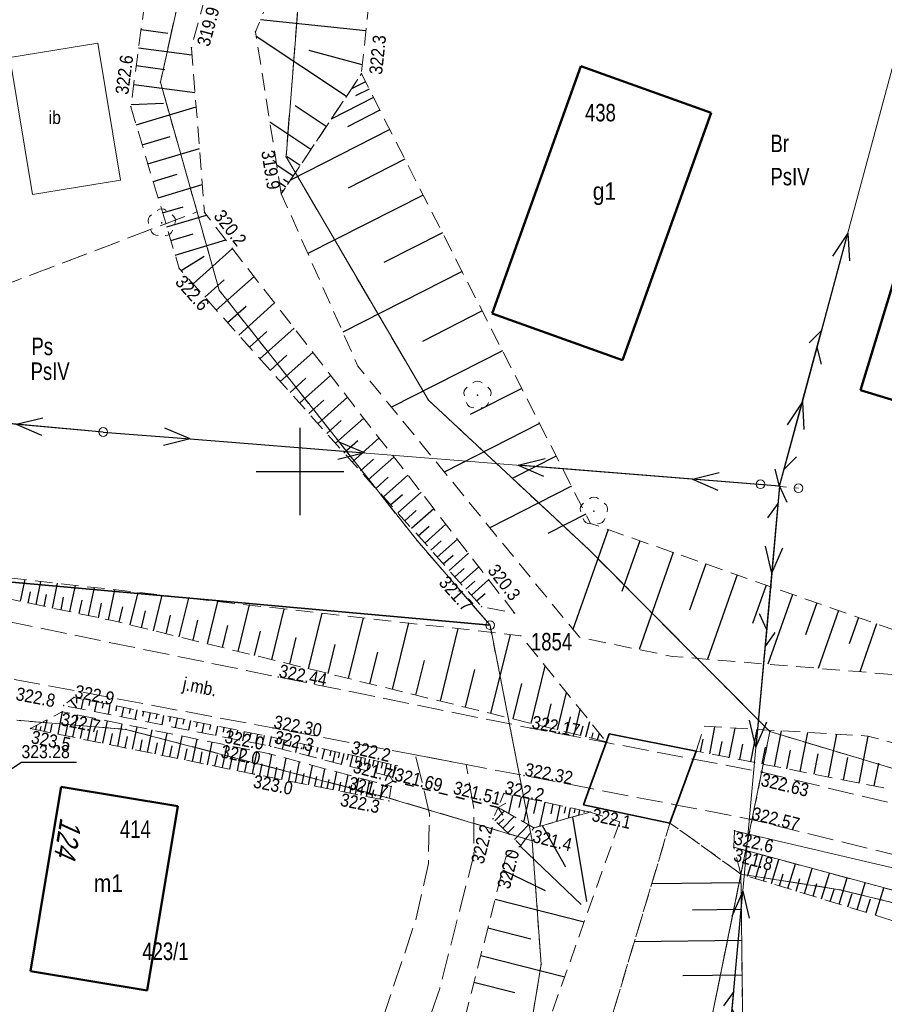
# Model space of a CAD drawing. Header units: metres. Extents: x 7523615 to 7533948, y 5492686 to 5502120.
# Tile 169 of 256: x 7531284 to 7531333, y 5496570 to 5496626. Entities that reach past the tile are written whole.
import ezdxf
from ezdxf.enums import TextEntityAlignment as Align

# ---------------------------------------------------------------- set-up
doc = ezdxf.new("R2010")
doc.units = ezdxf.units.M
for name, pattern in [('1.0_0.5', [1.5, 1, -0.5]), ('1.5_0.5', [2, 1.5, -0.5]), ('219-500', [0]), ('egkk-500', [2, 1.5, -0.5]), ('egug-500', [1, 0.5, -0.5]), ('otkz_500', [1, 0.5, -0.5]), ('suep_nn_500', [0]), ('supp_500', [1, 0.5, -0.5]), ('sutp_500', [0])]:
    doc.linetypes.add(name, pattern=pattern)
doc.layers.get('0').update_dxf_attribs({"color": 2, "lineweight": 5})
doc.styles.get("Standard").update_dxf_attribs({"font": 'Working1250', "width": 0.75})
doc.linetypes.add('902-500', pattern='A,3.75,0,[1,ksztalty.shx,S=0.5,R=0,X=0,Y=0],3.75', length=7.5)

# ---------------------------------------------------------------- blocks, each defined once
blk = doc.blocks.new('203')
at = {"linetype": 'Continuous', "lineweight": 0}
h = blk.add_hatch(color=0, dxfattribs=at)
edge = h.paths.add_edge_path()
edge.add_arc((0, 0), 0.045, 0, 360)
blk = doc.blocks.new('202')
at = {"color": 0, "linetype": 'Continuous', "lineweight": 0}
blk.add_circle((0, 0), 0.25, dxfattribs=at)
blk = doc.blocks.new('PW01')
at = {"linetype": 'Continuous', "lineweight": 13}
h = blk.add_hatch(color=0, dxfattribs=at)
edge = h.paths.add_edge_path()
edge.add_arc((0, 0), 0.045, 0, 360)
blk = doc.blocks.new('OP021')
at = {"linetype": 'Continuous', "lineweight": 13}
h = blk.add_hatch(color=0, dxfattribs=at)
edge = h.paths.add_edge_path()
edge.add_arc((0, 0), 0.05, 0, 360)
at = {"color": 0, "linetype": 'Continuous', "lineweight": 13}
for centre, start, end in [((0, 0.4), 49.272, 130.728), ((-0.38, 0.124), 121.308, 202.548), ((0.38, 0.124), 337.452, 58.692), ((-0.235, -0.324), 193.221, 274.871), ((0.235, -0.324), 265.129, 346.779)]:
    blk.add_arc(centre, 0.4, start, end, dxfattribs=at)
blk = doc.blocks.new('US15')
at = {"color": 0, "linetype": 'Continuous', "lineweight": 13}
blk.add_circle((0, 0), 0.25, dxfattribs=at)
blk = doc.blocks.new('SM05')
at = {"color": 0, "linetype": 'Continuous', "lineweight": 13}
blk.add_circle((0, 0), 0.25, dxfattribs=at)
blk = doc.blocks.new('SUEP1')
at = {"color": 0, "linetype": 'Continuous'}
for p, q in [((0, 0), (5, 0)), ((5, 0), (3.5, 0.5)), ((5, 0), (3.5, -0.5)), ((5, 0), (15, 0)), ((15, 0), (13.5, 0.5)), ((15, 0), (13.5, -0.5))]:
    blk.add_line(p, q, dxfattribs=at)
blk = doc.blocks.new('SUTP')
at = {"color": 0, "linetype": 'Continuous'}
for p, q in [((0, 0), (0.866, 0.5)), ((0, 0), (9.232, 0)), ((1.866, -0.5), (1, 0)), ((7.366, -0.5), (8.232, 0)), ((9.232, 0), (8.366, 0.5))]:
    blk.add_line(p, q, dxfattribs=at)
blk = doc.blocks.new('IB05')
at = {"color": 0, "linetype": 'Continuous', "lineweight": 13}
for q in [(0.354, 0.354), (0.354, -0.354)]:
    blk.add_line((0, 0), q, dxfattribs=at)
blk = doc.blocks.new('RAMKA500K')
at = {"color": 0}
for p, q in [((100, 97.5), (100, 102.5)), ((97.5, 100), (102.5, 100))]:
    blk.add_line(p, q, dxfattribs=at)

msp = doc.modelspace()

# ---------------------------------------------------------------- linework, layer by layer
at = {"layer": '000 Inne (niezydentyfikowane)', "color": 7, "linetype": 'CONTINUOUS', "lineweight": 25, "flags": 128}
for points in [[(7531303.77, 5496625.22), (7531297.74, 5496625.85)], [(7531290.91, 5496625.29), (7531292.43, 5496625.08)], [(7531302.65, 5496621.46), (7531297.49, 5496624.9)], [(7531290.77, 5496624.25), (7531293.82, 5496623.84)], [(7531303.56, 5496623.27), (7531300.53, 5496624.1)], [(7531290.63, 5496623.23), (7531292.27, 5496623.01)], [(7531290.49, 5496622.15), (7531293.99, 5496621.69)], [(7531303.74, 5496622.31), (7531302.94, 5496621.91)], [(7531303.95, 5496621.89), (7531303.18, 5496621.5)], [(7531304.2, 5496621.4), (7531301.78, 5496620.17)], [(7531290.34, 5496621.01), (7531292.19, 5496621.09)], [(7531290.63, 5496619.84), (7531294.06, 5496620.87)], [(7531301.5, 5496619.75), (7531299.72, 5496620.93)], [(7531304.57, 5496620.68), (7531302.72, 5496619.73)], [(7531300.62, 5496618.43), (7531298.28, 5496619.99)], [(7531305.14, 5496619.57), (7531299.45, 5496616.67)], [(7531290.97, 5496618.69), (7531292.57, 5496619.17)], [(7531291.3, 5496617.61), (7531294.25, 5496618.49)], [(7531300.01, 5496617.51), (7531299.26, 5496618.01)], [(7531306, 5496617.87), (7531302.76, 5496616.22)], [(7531299.61, 5496616.91), (7531298.67, 5496617.53)], [(7531291.6, 5496616.6), (7531292.97, 5496617.01)], [(7531291.88, 5496615.67), (7531294.41, 5496616.43)], [(7531299.19, 5496616.28), (7531298.83, 5496616.52)], [(7531299.35, 5496616.52), (7531299.06, 5496616.71)], [(7531299.03, 5496616.04), (7531298.96, 5496616.08)], [(7531307.04, 5496615.82), (7531300.45, 5496612.47)], [(7531292.14, 5496614.8), (7531293.31, 5496615.15)], [(7531292.38, 5496614), (7531294.65, 5496614.68)], [(7531292.61, 5496613.23), (7531293.89, 5496613.61)], [(7531308.14, 5496613.66), (7531304.79, 5496611.96)], [(7531292.86, 5496612.39), (7531295.75, 5496613.26)], [(7531293.2, 5496611.5), (7531294.51, 5496612.33)], [(7531293.88, 5496610.74), (7531296.14, 5496612.76)], [(7531295.21, 5496609.24), (7531297.37, 5496611.17)], [(7531309.27, 5496611.45), (7531302.45, 5496607.97)], [(7531294.55, 5496609.98), (7531295.66, 5496610.97)], [(7531295.86, 5496608.52), (7531296.91, 5496609.46)], [(7531296.49, 5496607.81), (7531298.54, 5496609.65)], [(7531310.42, 5496609.19), (7531307, 5496607.45)], [(7531297.11, 5496607.12), (7531298.11, 5496608.02)], [(7531297.71, 5496606.45), (7531299.66, 5496608.2)], [(7531298.3, 5496605.79), (7531299.25, 5496606.65)], [(7531298.87, 5496605.15), (7531300.73, 5496606.82)], [(7531311.58, 5496606.91), (7531305.23, 5496603.68)], [(7531299.97, 5496603.92), (7531301.75, 5496605.5)], [(7531299.43, 5496604.53), (7531300.34, 5496605.34)], [(7531312.68, 5496604.76), (7531309.74, 5496603.26)], [(7531300.51, 5496603.32), (7531301.37, 5496604.09)], [(7531301.03, 5496602.74), (7531302.72, 5496604.25)], [(7531301.53, 5496602.17), (7531302.36, 5496602.91)], [(7531302.03, 5496601.62), (7531303.64, 5496603.05)], [(7531313.7, 5496602.75), (7531308.25, 5496599.97)], [(7531302.51, 5496601.07), (7531303.3, 5496601.78)], [(7531302.99, 5496600.54), (7531304.52, 5496601.92)], [(7531303.45, 5496600.03), (7531304.2, 5496600.7)], [(7531303.9, 5496599.53), (7531305.36, 5496600.83)], [(7531314.65, 5496600.88), (7531312.13, 5496599.6)], [(7531304.34, 5496599.03), (7531305.05, 5496599.67)], [(7531304.77, 5496598.55), (7531306.16, 5496599.8)], [(7531305.18, 5496598.09), (7531305.86, 5496598.69)], [(7531305.59, 5496597.63), (7531306.92, 5496598.81)], [(7531315.53, 5496599.16), (7531310.86, 5496596.78)], [(7531305.99, 5496597.18), (7531306.64, 5496597.76)], [(7531306.38, 5496596.75), (7531307.65, 5496597.88)], [(7531316.34, 5496597.56), (7531314.18, 5496596.46)], [(7531306.76, 5496596.32), (7531307.38, 5496596.87)], [(7531307.13, 5496595.9), (7531308.34, 5496596.98)], [(7531317.62, 5496596.68), (7531315.61, 5496590.96)], [(7531307.49, 5496595.5), (7531308.08, 5496596.03)], [(7531307.85, 5496595.1), (7531309, 5496596.13)], [(7531319.44, 5496596.04), (7531318.41, 5496593.13)], [(7531308.53, 5496594.34), (7531309.63, 5496595.32)], [(7531321.35, 5496595.37), (7531319.39, 5496589.81)], [(7531308.19, 5496594.72), (7531308.75, 5496595.22)], [(7531308.86, 5496593.97), (7531309.39, 5496594.45)], [(7531309.18, 5496593.61), (7531310.22, 5496594.55)], [(7531323.21, 5496594.71), (7531322.28, 5496592.06)], [(7531284.02, 5496592.57), (7531284.28, 5496593.81)], [(7531284.9, 5496592.38), (7531285.18, 5496593.71)], [(7531309.49, 5496593.26), (7531310, 5496593.72)], [(7531309.8, 5496592.92), (7531310.79, 5496593.81)], [(7531325, 5496594.08), (7531323.31, 5496589.25)], [(7531284.45, 5496592.47), (7531284.59, 5496593.12)], [(7531285.84, 5496592.18), (7531286.13, 5496593.6)], [(7531286.84, 5496591.98), (7531287.15, 5496593.48)], [(7531287.91, 5496591.75), (7531288.24, 5496593.36)], [(7531289.05, 5496591.51), (7531289.41, 5496593.23)], [(7531290.28, 5496591.22), (7531290.74, 5496593.08)], [(7531326.66, 5496593.5), (7531325.88, 5496591.3)], [(7531285.36, 5496592.28), (7531285.5, 5496592.97)], [(7531286.33, 5496592.08), (7531286.48, 5496592.81)], [(7531287.36, 5496591.87), (7531287.53, 5496592.64)], [(7531291.62, 5496590.89), (7531292.12, 5496592.92)], [(7531293.09, 5496590.53), (7531293.64, 5496592.75)], [(7531294.7, 5496590.14), (7531295.3, 5496592.56)], [(7531310.1, 5496592.59), (7531310.58, 5496593.02)], [(7531328.17, 5496592.97), (7531326.76, 5496588.97)], [(7531329.55, 5496592.48), (7531328.91, 5496590.66)], [(7531288.47, 5496591.63), (7531288.64, 5496592.47)], [(7531289.65, 5496591.38), (7531289.87, 5496592.26)], [(7531290.94, 5496591.06), (7531291.17, 5496592.03)], [(7531296.46, 5496589.7), (7531297.11, 5496592.36)], [(7531298.38, 5496589.23), (7531299.09, 5496592.13)], [(7531330.8, 5496592.04), (7531329.64, 5496588.73)], [(7531292.34, 5496590.71), (7531292.6, 5496591.78)], [(7531293.88, 5496590.34), (7531294.16, 5496591.5)], [(7531300.48, 5496588.71), (7531301.26, 5496591.89)], [(7531302.78, 5496588.15), (7531303.63, 5496591.62)], [(7531331.94, 5496591.64), (7531331.41, 5496590.14)], [(7531295.56, 5496589.92), (7531295.87, 5496591.19)], [(7531297.4, 5496589.47), (7531297.74, 5496590.86)], [(7531305.29, 5496587.53), (7531306.22, 5496591.33)], [(7531308.03, 5496586.86), (7531309.05, 5496591.01)], [(7531332.98, 5496591.28), (7531332.01, 5496588.54)], [(7531299.41, 5496588.98), (7531299.78, 5496590.5)], [(7531310.92, 5496586.15), (7531312.03, 5496590.67)], [(7531301.6, 5496588.44), (7531302.01, 5496590.1)], [(7531304, 5496587.85), (7531304.45, 5496589.66)], [(7531306.63, 5496587.2), (7531307.12, 5496589.19)], [(7531309.47, 5496586.51), (7531310, 5496588.67)], [(7531313.22, 5496585.58), (7531314.03, 5496588.86)], [(7531312.19, 5496585.84), (7531312.69, 5496587.87)], [(7531286.87, 5496586.92), (7531287.21, 5496586.47)], [(7531287.21, 5496587.04), (7531287.21, 5496586.75)], [(7531287.59, 5496586.97), (7531287.48, 5496586.41)], [(7531287.98, 5496586.89), (7531287.92, 5496586.61)], [(7531314.72, 5496585.22), (7531315.24, 5496587.35)], [(7531288.36, 5496586.81), (7531288.25, 5496586.26)], [(7531288.74, 5496586.73), (7531288.69, 5496586.46)], [(7531289.13, 5496586.66), (7531289.02, 5496586.11)], [(7531289.51, 5496586.58), (7531289.46, 5496586.31)], [(7531289.9, 5496586.5), (7531289.79, 5496585.96)], [(7531290.28, 5496586.43), (7531290.22, 5496586.15)], [(7531290.66, 5496586.35), (7531290.55, 5496585.8)], [(7531314.05, 5496585.38), (7531314.37, 5496586.7)], [(7531315.69, 5496584.98), (7531316.03, 5496586.37)], [(7531285.39, 5496585.13), (7531285.53, 5496585.79)], [(7531286.16, 5496584.97), (7531286.42, 5496586.25)], [(7531287.01, 5496584.8), (7531287.27, 5496586.07)], [(7531287.86, 5496584.62), (7531288.13, 5496585.9)], [(7531288.72, 5496584.45), (7531288.98, 5496585.73)], [(7531291.05, 5496586.27), (7531290.99, 5496586)], [(7531291.43, 5496586.2), (7531291.32, 5496585.65)], [(7531291.81, 5496586.12), (7531291.76, 5496585.85)], [(7531292.2, 5496586.04), (7531292.09, 5496585.5)], [(7531292.58, 5496585.97), (7531292.53, 5496585.7)], [(7531292.97, 5496585.89), (7531292.86, 5496585.35)], [(7531293.35, 5496585.81), (7531293.29, 5496585.54)], [(7531293.73, 5496585.74), (7531293.62, 5496585.2)], [(7531315.26, 5496585.08), (7531315.47, 5496585.95)], [(7531284.64, 5496585.28), (7531284.64, 5496585.3)], [(7531284.89, 5496585.23), (7531284.94, 5496585.48)], [(7531285.14, 5496585.18), (7531285.19, 5496585.4)], [(7531285.73, 5496585.06), (7531285.83, 5496585.53)], [(7531286.59, 5496584.88), (7531286.72, 5496585.52)], [(7531287.44, 5496584.71), (7531287.57, 5496585.35)], [(7531288.29, 5496584.53), (7531288.42, 5496585.17)], [(7531289.57, 5496584.27), (7531289.83, 5496585.55)], [(7531290.42, 5496584.1), (7531290.69, 5496585.38)], [(7531291.28, 5496583.92), (7531291.54, 5496585.21)], [(7531294.12, 5496585.66), (7531294.06, 5496585.39)], [(7531294.5, 5496585.58), (7531294.39, 5496585.05)], [(7531294.88, 5496585.5), (7531294.83, 5496585.24)], [(7531295.27, 5496585.43), (7531295.16, 5496584.89)], [(7531295.65, 5496585.35), (7531295.6, 5496585.08)], [(7531296.03, 5496585.27), (7531295.93, 5496584.74)], [(7531296.42, 5496585.2), (7531296.36, 5496584.93)], [(7531316.05, 5496584.89), (7531316.19, 5496585.45)], [(7531316.35, 5496584.81), (7531316.57, 5496585.7)], [(7531323.43, 5496583.84), (7531323.73, 5496585.38)], [(7531324.55, 5496583.62), (7531324.88, 5496585.31)], [(7531325.78, 5496583.39), (7531326.14, 5496585.24)], [(7531327.13, 5496583.12), (7531327.53, 5496585.16)], [(7531289.14, 5496584.36), (7531289.27, 5496585)], [(7531290, 5496584.19), (7531290.13, 5496584.83)], [(7531290.85, 5496584.01), (7531290.98, 5496584.65)], [(7531292.13, 5496583.75), (7531292.4, 5496585.03)], [(7531292.99, 5496583.57), (7531293.25, 5496584.86)], [(7531293.85, 5496583.4), (7531294.11, 5496584.68)], [(7531296.8, 5496585.12), (7531296.7, 5496584.59)], [(7531297.19, 5496585.04), (7531297.13, 5496584.78)], [(7531297.57, 5496584.97), (7531297.46, 5496584.44)], [(7531297.95, 5496584.89), (7531297.9, 5496584.63)], [(7531298.34, 5496584.81), (7531298.23, 5496584.29)], [(7531298.72, 5496584.73), (7531298.66, 5496584.46)], [(7531299.1, 5496584.64), (7531298.98, 5496584.1)], [(7531316.69, 5496584.73), (7531316.77, 5496585.05)], [(7531317.02, 5496584.65), (7531317.12, 5496585.02)], [(7531322.91, 5496583.94), (7531323.05, 5496584.68)], [(7531328.6, 5496582.83), (7531329.04, 5496585.07)], [(7531330.22, 5496582.51), (7531330.71, 5496584.97)], [(7531331.98, 5496582.17), (7531332.5, 5496584.85)], [(7531291.71, 5496583.84), (7531291.84, 5496584.48)], [(7531292.56, 5496583.66), (7531292.69, 5496584.3)], [(7531293.42, 5496583.49), (7531293.55, 5496584.13)], [(7531294.71, 5496583.22), (7531294.97, 5496584.51)], [(7531295.56, 5496583.05), (7531295.83, 5496584.34)], [(7531296.42, 5496582.87), (7531296.68, 5496584.16)], [(7531299.48, 5496584.55), (7531299.42, 5496584.28)], [(7531299.86, 5496584.47), (7531299.74, 5496583.91)], [(7531300.24, 5496584.38), (7531300.18, 5496584.1)], [(7531300.63, 5496584.29), (7531300.49, 5496583.72)], [(7531301.01, 5496584.2), (7531300.94, 5496583.91)], [(7531301.39, 5496584.12), (7531301.25, 5496583.53)], [(7531301.77, 5496584.03), (7531301.7, 5496583.73)], [(7531323.98, 5496583.73), (7531324.14, 5496584.54)], [(7531325.15, 5496583.51), (7531325.32, 5496584.39)], [(7531326.44, 5496583.26), (7531326.63, 5496584.23)], [(7531327.85, 5496582.98), (7531328.06, 5496584.05)], [(7531294.28, 5496583.31), (7531294.41, 5496583.95)], [(7531295.13, 5496583.14), (7531295.27, 5496583.78)], [(7531295.99, 5496582.96), (7531296.12, 5496583.61)], [(7531297.28, 5496582.7), (7531297.54, 5496583.99)], [(7531298.13, 5496582.53), (7531298.39, 5496583.81)], [(7531298.95, 5496582.37), (7531299.2, 5496583.59)], [(7531302.01, 5496583.97), (7531301.88, 5496583.37)], [(7531302.26, 5496583.92), (7531302.19, 5496583.61)], [(7531302.51, 5496583.86), (7531302.36, 5496583.24)], [(7531302.75, 5496583.81), (7531302.68, 5496583.49)], [(7531303, 5496583.75), (7531302.85, 5496583.12)], [(7531303.24, 5496583.69), (7531303.17, 5496583.38)], [(7531303.49, 5496583.64), (7531303.34, 5496583)], [(7531303.73, 5496583.58), (7531303.66, 5496583.26)], [(7531303.98, 5496583.53), (7531303.83, 5496582.87)], [(7531304.22, 5496583.47), (7531304.15, 5496583.14)], [(7531329.4, 5496582.68), (7531329.63, 5496583.85)], [(7531331.09, 5496582.34), (7531331.34, 5496583.63)], [(7531296.85, 5496582.79), (7531296.98, 5496583.43)], [(7531297.71, 5496582.61), (7531297.84, 5496583.26)], [(7531298.55, 5496582.45), (7531298.67, 5496583.07)], [(7531299.74, 5496582.21), (7531299.97, 5496583.38)], [(7531300.49, 5496582.06), (7531300.71, 5496583.18)], [(7531301.21, 5496581.92), (7531301.42, 5496582.99)], [(7531304.47, 5496583.41), (7531304.32, 5496582.75)], [(7531304.71, 5496583.36), (7531304.64, 5496583.02)], [(7531304.96, 5496583.3), (7531304.81, 5496582.63)], [(7531305.2, 5496583.25), (7531305.13, 5496582.91)], [(7531305.45, 5496583.19), (7531305.29, 5496582.5)], [(7531332.84, 5496582), (7531333.1, 5496583.31)], [(7531299.35, 5496582.29), (7531299.47, 5496582.89)], [(7531300.12, 5496582.14), (7531300.23, 5496582.71)], [(7531300.85, 5496581.99), (7531300.96, 5496582.54)], [(7531301.55, 5496581.85), (7531301.66, 5496582.38)], [(7531301.89, 5496581.78), (7531302.1, 5496582.81)], [(7531302.55, 5496581.65), (7531302.75, 5496582.64)], [(7531303.18, 5496581.53), (7531303.37, 5496582.47)], [(7531302.23, 5496581.72), (7531302.33, 5496582.22)], [(7531302.87, 5496581.59), (7531302.97, 5496582.07)], [(7531303.49, 5496581.47), (7531303.58, 5496581.93)], [(7531303.8, 5496581.4), (7531303.98, 5496582.3)], [(7531304.13, 5496581.34), (7531304.22, 5496581.78)], [(7531304.59, 5496581.25), (7531304.76, 5496582.09)], [(7531312.15, 5496581.46), (7531311.93, 5496580.43)], [(7531312.65, 5496581.36), (7531312.52, 5496580.76)], [(7531313.08, 5496581.26), (7531312.79, 5496579.93)], [(7531313.52, 5496581.17), (7531313.36, 5496580.43)], [(7531314, 5496581.07), (7531313.7, 5496579.69)], [(7531314.46, 5496580.97), (7531314.34, 5496580.4)], [(7531314.86, 5496580.88), (7531314.66, 5496579.96)], [(7531315.19, 5496580.81), (7531315.11, 5496580.44)], [(7531315.46, 5496580.75), (7531315.33, 5496580.15)], [(7531315.72, 5496580.7), (7531315.67, 5496580.47)], [(7531311.15, 5496580.01), (7531311.68, 5496580.56)], [(7531311.36, 5496579.81), (7531311.65, 5496580.11)], [(7531311.6, 5496579.58), (7531312.24, 5496580.25)], [(7531315.58, 5496580.22), (7531316.38, 5496575.38)], [(7531315.99, 5496580.64), (7531315.92, 5496580.32)], [(7531316.26, 5496580.58), (7531316.24, 5496580.49)], [(7531316.53, 5496580.52), (7531316.52, 5496580.49)], [(7531311.88, 5496579.31), (7531312.24, 5496579.68)], [(7531312.27, 5496578.94), (7531313.07, 5496579.77)], [(7531313.84, 5496579.73), (7531315.19, 5496577.38)], [(7531312.59, 5496578.56), (7531316.08, 5496575.21)], [(7531326.05, 5496576.7), (7531326.46, 5496578.04)], [(7531325.6, 5496576.84), (7531325.81, 5496577.5)], [(7531326.96, 5496576.42), (7531327.39, 5496577.8)], [(7531327.9, 5496576.14), (7531328.33, 5496577.54)], [(7531328.85, 5496575.84), (7531329.3, 5496577.28)], [(7531311.58, 5496577.2), (7531314.03, 5496576.02)], [(7531326.51, 5496576.57), (7531326.71, 5496577.24)], [(7531327.43, 5496576.28), (7531327.64, 5496576.98)], [(7531329.83, 5496575.54), (7531330.28, 5496577.01)], [(7531330.83, 5496575.24), (7531331.3, 5496576.74)], [(7531325.23, 5496576.46), (7531320.12, 5496576.4)], [(7531325.23, 5496576.46), (7531320.12, 5496576.4)], [(7531328.37, 5496575.99), (7531328.59, 5496576.7)], [(7531329.34, 5496575.69), (7531329.56, 5496576.42)], [(7531331.86, 5496574.92), (7531332.33, 5496576.46)], [(7531332.91, 5496574.6), (7531333.39, 5496576.17)], [(7531330.33, 5496575.39), (7531330.56, 5496576.13)], [(7531331.34, 5496575.08), (7531331.58, 5496575.84)], [(7531311.16, 5496575.52), (7531316.25, 5496574.22)], [(7531332.38, 5496574.76), (7531332.62, 5496575.54)], [(7531325.24, 5496574.93), (7531322.45, 5496574.9)], [(7531325.24, 5496574.93), (7531322.45, 5496574.9)], [(7531310.74, 5496573.89), (7531313.21, 5496573.26)], [(7531325.26, 5496573.15), (7531319.12, 5496573.09)], [(7531325.26, 5496573.15), (7531319.12, 5496573.09)], [(7531310.34, 5496572.3), (7531315.14, 5496571.08)], [(7531325.29, 5496571.17), (7531321.9, 5496571.14)], [(7531325.29, 5496571.17), (7531321.9, 5496571.14)], [(7531309.95, 5496570.77), (7531312.28, 5496570.18)]]:
    msp.add_lwpolyline(points, dxfattribs=at)
at = {"layer": '217-kontur klasyfikacyjny', "color": 7, "linetype": 'egkk-500', "lineweight": 18, "flags": 128}
for points in [[(7531292.01, 5496622.28), (7531294.66, 5496634.27)], [(7531300.02, 5496628.35), (7531299.2, 5496618.01)], [(7531294.11, 5496614.86), (7531292.01, 5496622.28)], [(7531299.2, 5496618.01), (7531307.34, 5496604.09)], [(7531256.49, 5496600.55), (7531294.11, 5496614.86)], [(7531295.38, 5496610.37), (7531294.11, 5496614.86)], [(7531306.69, 5496596.05), (7531295.38, 5496610.37)], [(7531307.34, 5496604.09), (7531316.51, 5496595.54)], [(7531310.87, 5496591.2), (7531306.69, 5496596.05)], [(7531316.51, 5496595.54), (7531326.88, 5496585.11)], [(7531282.21, 5496593.79), (7531310.87, 5496591.2)], [(7531290.04, 5496585.24), (7531283.8, 5496585.76)], [(7531304.95, 5496581.35), (7531290.04, 5496585.24)], [(7531326.88, 5496585.11), (7531341.09, 5496580.85)], [(7531313.28, 5496578.87), (7531304.95, 5496581.35)], [(7531313.79, 5496571.8), (7531313.28, 5496578.87)], [(7531325.22, 5496576.96), (7531321.4, 5496558.16)], [(7531330.88, 5496576.06), (7531325.22, 5496576.96)], [(7531342.09, 5496573.32), (7531330.88, 5496576.06)], [(7531311.74, 5496559.28), (7531313.79, 5496571.8)]]:
    msp.add_lwpolyline(points, dxfattribs=at)
at = {"layer": '218-kontur użytku gruntowego', "color": 7, "linetype": 'egug-500', "lineweight": 18, "flags": 128}
for points in [[(7531292.01, 5496622.28), (7531294.66, 5496634.27)], [(7531300.02, 5496628.35), (7531299.2, 5496618.01)], [(7531294.11, 5496614.86), (7531292.01, 5496622.28)], [(7531299.2, 5496618.01), (7531307.34, 5496604.09)], [(7531256.49, 5496600.55), (7531294.11, 5496614.86)], [(7531295.38, 5496610.37), (7531294.11, 5496614.86)], [(7531306.69, 5496596.05), (7531295.38, 5496610.37)], [(7531307.34, 5496604.09), (7531316.51, 5496595.54)], [(7531310.87, 5496591.2), (7531306.69, 5496596.05)], [(7531316.51, 5496595.54), (7531326.88, 5496585.11)], [(7531282.21, 5496593.79), (7531310.87, 5496591.2)], [(7531313.28, 5496578.87), (7531310.87, 5496591.2)], [(7531290.04, 5496585.24), (7531283.8, 5496585.76)], [(7531304.95, 5496581.35), (7531290.04, 5496585.24)], [(7531325.22, 5496576.96), (7531326.88, 5496585.11)], [(7531326.88, 5496585.11), (7531341.09, 5496580.85)], [(7531313.28, 5496578.87), (7531304.95, 5496581.35)], [(7531313.79, 5496571.8), (7531313.28, 5496578.87)], [(7531321.4, 5496558.16), (7531325.22, 5496576.96)], [(7531330.88, 5496576.06), (7531325.22, 5496576.96)], [(7531342.09, 5496573.32), (7531330.88, 5496576.06)], [(7531311.74, 5496559.28), (7531313.79, 5496571.8)]]:
    msp.add_lwpolyline(points, dxfattribs=at)
at = {"layer": '219-działka ewidencyjna', "color": 3, "linetype": '219-500', "lineweight": 18, "flags": 128}
for points in [[(7531294.66, 5496634.27), (7531292.01, 5496622.28)], [(7531299.2, 5496618.01), (7531300.02, 5496628.35)], [(7531292.01, 5496622.28), (7531295.38, 5496610.37)], [(7531299.2, 5496618.01), (7531307.34, 5496604.09)], [(7531306.69, 5496596.05), (7531295.38, 5496610.37)], [(7531307.34, 5496604.09), (7531316.51, 5496595.54)], [(7531306.69, 5496596.05), (7531310.87, 5496591.2)], [(7531316.51, 5496595.54), (7531326.88, 5496585.11)], [(7531282.21, 5496593.79), (7531310.87, 5496591.2)], [(7531310.87, 5496591.2), (7531313.28, 5496578.87)], [(7531283.8, 5496585.76), (7531290.04, 5496585.24)], [(7531290.04, 5496585.24), (7531304.95, 5496581.35)], [(7531325.22, 5496576.96), (7531326.88, 5496585.11)], [(7531326.88, 5496585.11), (7531341.09, 5496580.85)], [(7531304.95, 5496581.35), (7531313.28, 5496578.87)], [(7531313.28, 5496578.87), (7531313.79, 5496571.8)], [(7531321.4, 5496558.16), (7531325.22, 5496576.96)], [(7531325.22, 5496576.96), (7531330.88, 5496576.06)], [(7531330.88, 5496576.06), (7531342.09, 5496573.32)], [(7531311.74, 5496559.28), (7531313.79, 5496571.8)]]:
    msp.add_lwpolyline(points, dxfattribs=at)
at = {"layer": '312-budynek ewidencyjny', "color": 7, "linetype": 'CONTINUOUS', "lineweight": 50, "flags": 128}
for points in [[(7531310.99, 5496609.04), (7531316.07, 5496623.2)], [(7531316.07, 5496623.2), (7531323.52, 5496620.53)], [(7531323.52, 5496620.53), (7531318.44, 5496606.37)], [(7531332.06, 5496604.65), (7531335.6, 5496616.28)], [(7531318.44, 5496606.37), (7531310.99, 5496609.04)], [(7531342.75, 5496601.39), (7531332.06, 5496604.65)], [(7531285.35, 5496576.04), (7531286.34, 5496581.96)], [(7531286.34, 5496581.96), (7531293.01, 5496580.85)], [(7531293.01, 5496580.85), (7531291.25, 5496570.3)], [(7531284.58, 5496571.41), (7531285.35, 5496576.04)], [(7531291.25, 5496570.3), (7531284.58, 5496571.41)]]:
    msp.add_lwpolyline(points, dxfattribs=at)
at = {"layer": 'inna budowla', "color": 7, "linetype": 'CONTINUOUS', "lineweight": 18, "flags": 128}
msp.add_lwpolyline([(7531283.4, 5496623.69), (7531288.43, 5496624.52), (7531289.73, 5496616.68), (7531284.7, 5496615.85)], close=True, dxfattribs=at)
at = {"layer": 'jezdnia', "color": 7, "linetype": '1.5_0.5', "lineweight": 18, "flags": 128}
for points in [[(7531316.56, 5496581.87), (7531312.81, 5496582.6), (7531309.5, 5496583.23), (7531306.6, 5496583.78), (7531298.45, 5496585.32), (7531283.77, 5496588.08), (7531278.96, 5496589.11), (7531271.97, 5496590.83), (7531260.22, 5496594.25), (7531249.11, 5496598.53), (7531236.05, 5496604.58), (7531232.25, 5496606.37), (7531229.54, 5496607.24), (7531227.8, 5496607.13), (7531227.18, 5496605.22), (7531226.4, 5496604.26), (7531222.92, 5496605.28), (7531223.4, 5496608.28), (7531223.7, 5496610.15), (7531223.43, 5496610.91), (7531223.74, 5496614.52), (7531224.83, 5496617.54), (7531225.87, 5496619.81), (7531229.79, 5496616.33), (7531229.28, 5496613.4), (7531231.14, 5496610.74), (7531236.78, 5496607.77), (7531250.24, 5496601.28), (7531260.6, 5496597.33), (7531272.12, 5496593.96), (7531281.05, 5496591.87), (7531298.75, 5496588.24), (7531313.21, 5496585.31), (7531317.51, 5496584.49)], [(7531350.63, 5496575.39), (7531351.71, 5496574.56), (7531352.65, 5496573.84), (7531359.43, 5496569.57), (7531358.08, 5496566.84), (7531351.65, 5496571.02), (7531344.64, 5496574.9), (7531338.51, 5496576.94), (7531325.78, 5496580.09), (7531321.54, 5496580.91), (7531316.56, 5496581.87), (7531317.51, 5496584.49), (7531322.5, 5496583.54), (7531326.44, 5496582.79), (7531339.09, 5496579.75), (7531341.96, 5496579.6), (7531345.31, 5496578.28)], [(7531306.6, 5496583.78), (7531309.5, 5496583.23), (7531309.94, 5496580.73), (7531309.94, 5496578.04), (7531307.99, 5496570.41), (7531303.28, 5496556.59), (7531302.14, 5496549.34), (7531301.59, 5496539.75), (7531300.82, 5496535.63), (7531299.59, 5496532.78), (7531297.68, 5496530.8), (7531294.89, 5496530.07), (7531291.57, 5496530.67), (7531281.98, 5496534.69), (7531274.22, 5496535.98), (7531274.53, 5496537.86), (7531282.11, 5496536.74), (7531287.31, 5496534.59), (7531292.85, 5496532.63), (7531295.85, 5496532.56), (7531297.99, 5496534.98), (7531299.09, 5496538.99), (7531299.71, 5496547.88), (7531300.61, 5496555.81), (7531303.61, 5496565.3), (7531306.65, 5496574.43), (7531307.34, 5496577.56), (7531307.41, 5496580.39)]]:
    msp.add_lwpolyline(points, close=True, dxfattribs=at)
at = {"layer": 'most', "color": 7, "linetype": 'CONTINUOUS', "lineweight": 35, "flags": 128}
msp.add_lwpolyline([(7531322.66, 5496583.99), (7531321.16, 5496579.88), (7531316.22, 5496580.92), (7531316.56, 5496581.87), (7531317.51, 5496584.49), (7531317.69, 5496584.98)], close=True, dxfattribs=at)
at = {"layer": 'ogrodzenie trwałe', "color": 7, "linetype": '902-500', "lineweight": 35, "flags": 128}
msp.add_lwpolyline([(7531256.49, 5496600.55), (7531277.3, 5496594.46), (7531282.21, 5496593.79), (7531310.87, 5496591.2)], dxfattribs=at)
at = {"layer": 'przepust', "color": 7, "linetype": 'otkz_500', "lineweight": 35, "flags": 128}
msp.add_lwpolyline([(7531311.34, 5496580.76), (7531305.31, 5496582.28)], dxfattribs=at)
at = {"layer": 'przewód elektroenergetyczny niskiego napięcia', "color": 1, "linetype": 'suep_nn_500', "lineweight": 18, "flags": 128}
for points in [[(7531327.43, 5496599.16), (7531338.16, 5496639)], [(7531288.74, 5496602.26), (7531265.56, 5496604.33)], [(7531265.56, 5496604.33), (7531288.74, 5496602.26)], [(7531327.43, 5496599.16), (7531288.74, 5496602.26)], [(7531323.97, 5496561.04), (7531327.43, 5496599.16)]]:
    msp.add_lwpolyline(points, dxfattribs=at)
at = {"layer": 'przewód telekomunikacyjny napowietrzny', "color": 30, "linetype": 'sutp_500', "lineweight": 18, "flags": 128}
for points in [[(7531338.16, 5496639), (7531327.43, 5496599.16)], [(7531327.43, 5496599.16), (7531323.97, 5496561.04)]]:
    msp.add_lwpolyline(points, dxfattribs=at)
at = {"layer": 'rzędna-Atr2', "color": 7, "flags": 128}
msp.add_lwpolyline([(7531281.6, 5496581.74), (7531284.07, 5496583.36), (7531287.216, 5496583.36)], dxfattribs=at)
at = {"layer": 'rów przydrożny (poligon)', "color": 7, "linetype": 'CONTINUOUS', "lineweight": 18, "flags": 128}
msp.add_lwpolyline([(7531324.85, 5496579.44), (7531335.03, 5496577.05), (7531345.2, 5496573.93), (7531350.97, 5496570.59), (7531350.6, 5496569.73), (7531344.52, 5496572.99), (7531334.56, 5496575.86), (7531324.81, 5496578.49)], close=True, dxfattribs=at)
at = {"layer": 'skarpa nieumocniona', "color": 7, "linetype": '1.0_0.5', "lineweight": 18, "flags": 128}
for points in [[(7531298.93, 5496615.89), (7531297.45, 5496625.17), (7531300.25, 5496631.82), (7531306.96, 5496649.88), (7531309.8, 5496663.04), (7531306.16, 5496672.09), (7531302.8, 5496686.09), (7531304.17, 5496687.57), (7531309.42, 5496673.25), (7531311.04, 5496662.55), (7531307.6, 5496649.02), (7531304.06, 5496627.98), (7531303.51, 5496622.76)], [(7531298.93, 5496615.89), (7531297.45, 5496625.17), (7531300.25, 5496631.82), (7531306.96, 5496649.88), (7531309.8, 5496663.04), (7531306.16, 5496672.09), (7531302.8, 5496686.09), (7531304.17, 5496687.57), (7531309.42, 5496673.25), (7531311.04, 5496662.55), (7531307.6, 5496649.02), (7531304.06, 5496627.98), (7531303.51, 5496622.76)], [(7531299.11, 5496683.85), (7531301.12, 5496672.45), (7531303.15, 5496662.5), (7531302.33, 5496653.07), (7531291.95, 5496633.14), (7531290.32, 5496620.88), (7531293.09, 5496611.62), (7531310.38, 5496592.27), (7531312.27, 5496591.9), (7531294.54, 5496614.82), (7531293.79, 5496624.26), (7531295.17, 5496629.34), (7531304.21, 5496650.76), (7531305.38, 5496662.93), (7531303.71, 5496672.26), (7531300.9, 5496685.06)], [(7531299.11, 5496683.85), (7531301.12, 5496672.45), (7531303.15, 5496662.5), (7531302.33, 5496653.07), (7531291.95, 5496633.14), (7531290.32, 5496620.88), (7531293.09, 5496611.62), (7531310.38, 5496592.27), (7531312.27, 5496591.9), (7531294.54, 5496614.82), (7531293.79, 5496624.26), (7531295.17, 5496629.34), (7531304.21, 5496650.76), (7531305.38, 5496662.93), (7531303.71, 5496672.26), (7531300.9, 5496685.06)], [(7531345.39, 5496583.74), (7531345.35, 5496581.97), (7531334.66, 5496588.32), (7531321.28, 5496589.42), (7531315.98, 5496590.51), (7531303.31, 5496606.03), (7531298.93, 5496615.89), (7531303.51, 5496622.76), (7531316.61, 5496597.03), (7531344.23, 5496587.32)], [(7531345.39, 5496583.74), (7531345.35, 5496581.97), (7531334.66, 5496588.32), (7531321.28, 5496589.42), (7531315.98, 5496590.51), (7531303.31, 5496606.03), (7531298.93, 5496615.89), (7531303.51, 5496622.76), (7531316.61, 5496597.03), (7531344.23, 5496587.32)], [(7531317.51, 5496584.53), (7531289.35, 5496591.45), (7531275.87, 5496594.27), (7531275.71, 5496594.78), (7531312.63, 5496590.6)], [(7531317.51, 5496584.53), (7531289.35, 5496591.45), (7531275.87, 5496594.27), (7531275.71, 5496594.78), (7531312.63, 5496590.6)], [(7531305.3, 5496582.5), (7531298.32, 5496584.27), (7531286.48, 5496586.61), (7531287.07, 5496587.07), (7531298.35, 5496584.81), (7531305.54, 5496583.17)], [(7531305.3, 5496582.5), (7531298.32, 5496584.27), (7531286.48, 5496586.61), (7531287.07, 5496587.07), (7531298.35, 5496584.81), (7531305.54, 5496583.17)], [(7531284.59, 5496585.29), (7531286.4, 5496586.25), (7531298.27, 5496583.84), (7531305.22, 5496581.97), (7531305.08, 5496581.15), (7531297.37, 5496582.68)], [(7531284.59, 5496585.29), (7531286.4, 5496586.25), (7531298.27, 5496583.84), (7531305.22, 5496581.97), (7531305.08, 5496581.15), (7531297.37, 5496582.68)], [(7531322.66, 5496583.99), (7531323.12, 5496585.42), (7531332.47, 5496584.86), (7531345.01, 5496581.45), (7531344.65, 5496580.9), (7531341.28, 5496580.29), (7531337.56, 5496581.07), (7531326.64, 5496583.22)], [(7531322.66, 5496583.99), (7531323.12, 5496585.42), (7531332.47, 5496584.86), (7531345.01, 5496581.45), (7531344.65, 5496580.9), (7531341.28, 5496580.29), (7531337.56, 5496581.07), (7531326.64, 5496583.22)], [(7531316.59, 5496580.51), (7531313.37, 5496579.6), (7531311.34, 5496580.76), (7531311.66, 5496581.57)], [(7531316.59, 5496580.51), (7531313.37, 5496579.6), (7531311.34, 5496580.76), (7531311.66, 5496581.57)], [(7531311.34, 5496580.76), (7531313.37, 5496579.6), (7531312.63, 5496578.59), (7531311.04, 5496580.12)], [(7531311.34, 5496580.76), (7531313.37, 5496579.6), (7531312.63, 5496578.59), (7531311.04, 5496580.12)], [(7531318.29, 5496579.95), (7531309.55, 5496555.38), (7531314.19, 5496539.61), (7531308.13, 5496526.7), (7531305.94, 5496527.87), (7531302.99, 5496528.31), (7531307.08, 5496541.12), (7531307.33, 5496560.45), (7531311.77, 5496577.93), (7531312.63, 5496578.59), (7531313.37, 5496579.6), (7531316.59, 5496580.51)], [(7531318.29, 5496579.95), (7531309.55, 5496555.38), (7531314.19, 5496539.61), (7531308.13, 5496526.7), (7531305.94, 5496527.87), (7531302.99, 5496528.31), (7531307.08, 5496541.12), (7531307.33, 5496560.45), (7531311.77, 5496577.93), (7531312.63, 5496578.59), (7531313.37, 5496579.6), (7531316.59, 5496580.51)], [(7531326.86, 5496505.94), (7531322.09, 5496500.58), (7531319.27, 5496504.46), (7531314.69, 5496508.98), (7531311.04, 5496513.95), (7531307.4, 5496518.07), (7531307.41, 5496522.26), (7531310.8, 5496528.43), (7531312.83, 5496530.28), (7531319.81, 5496531.02), (7531321.66, 5496532.65), (7531318.98, 5496536.78), (7531312.86, 5496548.53), (7531311.52, 5496552.36), (7531311.35, 5496554.29), (7531314.7, 5496558.63), (7531316.38, 5496562.57), (7531317.82, 5496568.75), (7531321.16, 5496579.88), (7531325.22, 5496576.96), (7531325.37, 5496563.63), (7531320.72, 5496556.89), (7531320.48, 5496552.26), (7531322.78, 5496541.96), (7531326.07, 5496536.9), (7531324.73, 5496531.75), (7531319.8, 5496526.15), (7531314.64, 5496523.33), (7531315.77, 5496519.74), (7531319.25, 5496515.43)], [(7531326.86, 5496505.94), (7531322.09, 5496500.58), (7531319.27, 5496504.46), (7531314.69, 5496508.98), (7531311.04, 5496513.95), (7531307.4, 5496518.07), (7531307.41, 5496522.26), (7531310.8, 5496528.43), (7531312.83, 5496530.28), (7531319.81, 5496531.02), (7531321.66, 5496532.65), (7531318.98, 5496536.78), (7531312.86, 5496548.53), (7531311.52, 5496552.36), (7531311.35, 5496554.29), (7531314.7, 5496558.63), (7531316.38, 5496562.57), (7531317.82, 5496568.75), (7531321.16, 5496579.88), (7531325.22, 5496576.96), (7531325.37, 5496563.63), (7531320.72, 5496556.89), (7531320.48, 5496552.26), (7531322.78, 5496541.96), (7531326.07, 5496536.9), (7531324.73, 5496531.75), (7531319.8, 5496526.15), (7531314.64, 5496523.33), (7531315.77, 5496519.74), (7531319.25, 5496515.43)], [(7531325.22, 5496576.96), (7531325.37, 5496563.63), (7531320.72, 5496556.89), (7531320.48, 5496552.26), (7531322.78, 5496541.96), (7531326.07, 5496536.9), (7531324.73, 5496531.75), (7531319.8, 5496526.15), (7531314.64, 5496523.33), (7531315.77, 5496519.74), (7531319.25, 5496515.43), (7531326.86, 5496505.94), (7531322.09, 5496500.58), (7531319.27, 5496504.46), (7531314.69, 5496508.98), (7531311.04, 5496513.95), (7531307.4, 5496518.07), (7531307.41, 5496522.26), (7531310.8, 5496528.43), (7531312.83, 5496530.28), (7531319.81, 5496531.02), (7531321.66, 5496532.65), (7531318.98, 5496536.78), (7531312.86, 5496548.53), (7531311.52, 5496552.36), (7531311.35, 5496554.29), (7531314.7, 5496558.63), (7531316.38, 5496562.57), (7531317.82, 5496568.75), (7531321.16, 5496579.88)], [(7531325.22, 5496576.96), (7531325.37, 5496563.63), (7531320.72, 5496556.89), (7531320.48, 5496552.26), (7531322.78, 5496541.96), (7531326.07, 5496536.9), (7531324.73, 5496531.75), (7531319.8, 5496526.15), (7531314.64, 5496523.33), (7531315.77, 5496519.74), (7531319.25, 5496515.43), (7531326.86, 5496505.94), (7531322.09, 5496500.58), (7531319.27, 5496504.46), (7531314.69, 5496508.98), (7531311.04, 5496513.95), (7531307.4, 5496518.07), (7531307.41, 5496522.26), (7531310.8, 5496528.43), (7531312.83, 5496530.28), (7531319.81, 5496531.02), (7531321.66, 5496532.65), (7531318.98, 5496536.78), (7531312.86, 5496548.53), (7531311.52, 5496552.36), (7531311.35, 5496554.29), (7531314.7, 5496558.63), (7531316.38, 5496562.57), (7531317.82, 5496568.75), (7531321.16, 5496579.88)], [(7531336.71, 5496573.43), (7531325.22, 5496576.96), (7531324.81, 5496578.49), (7531334.56, 5496575.86), (7531344.52, 5496572.99), (7531350.6, 5496569.73), (7531350.8, 5496568.52), (7531352.81, 5496566.18), (7531353.75, 5496563.11), (7531354.36, 5496558.5), (7531352.53, 5496561.75), (7531351.12, 5496565.69), (7531345.73, 5496570.66)], [(7531336.71, 5496573.43), (7531325.22, 5496576.96), (7531324.81, 5496578.49), (7531334.56, 5496575.86), (7531344.52, 5496572.99), (7531350.6, 5496569.73), (7531350.8, 5496568.52), (7531352.81, 5496566.18), (7531353.75, 5496563.11), (7531354.36, 5496558.5), (7531352.53, 5496561.75), (7531351.12, 5496565.69), (7531345.73, 5496570.66)]]:
    msp.add_lwpolyline(points, close=True, dxfattribs=at)
at = {"layer": 'słup przewodów napowietrznych', "color": 7, "linetype": 'supp_500', "lineweight": 18, "flags": 128}
msp.add_lwpolyline([(7531326.34, 5496599.27), (7531328.51, 5496599.04)], dxfattribs=at)

# ---------------------------------------------------------------- block references
at = {"layer": '202-punkt graniczny', "color": 7, "linetype": 'CONTINUOUS', "lineweight": 18}
msp.add_blockref('202', (7531310.87, 5496591.2), dxfattribs=at)
at = {"layer": '203-punkt graniczny', "color": 3, "linetype": 'CONTINUOUS', "lineweight": 18}
for p in [(7531292.01, 5496622.28), (7531299.2, 5496618.01), (7531295.38, 5496610.37), (7531307.34, 5496604.09), (7531306.69, 5496596.05), (7531316.51, 5496595.54), (7531290.04, 5496585.24), (7531326.88, 5496585.11), (7531304.95, 5496581.35), (7531313.28, 5496578.87), (7531325.22, 5496576.96), (7531330.88, 5496576.06), (7531313.79, 5496571.8)]:
    msp.add_blockref('203', p, dxfattribs=at)
at = {"layer": 'drzewo liściaste', "color": 7, "linetype": 'CONTINUOUS', "lineweight": 18}
for p in [(7531292.09, 5496614.23), (7531310.15, 5496604.37), (7531316.81, 5496597.73)]:
    msp.add_blockref('OP021', p, dxfattribs=at)
at = {"layer": 'pikieta naturalna', "color": 7, "linetype": 'CONTINUOUS', "lineweight": 13}
for p in [(7531297.45, 5496625.17), (7531293.79, 5496624.26), (7531303.51, 5496622.76), (7531290.32, 5496620.88), (7531298.93, 5496615.89), (7531294.54, 5496614.82), (7531293.09, 5496611.62), (7531310.38, 5496592.27), (7531312.27, 5496591.9), (7531287.07, 5496587.07), (7531286.4, 5496586.25), (7531286.48, 5496586.61), (7531284.59, 5496585.29), (7531298.35, 5496584.81), (7531298.32, 5496584.27), (7531298.27, 5496583.84), (7531305.54, 5496583.17), (7531297.37, 5496582.68), (7531305.3, 5496582.5), (7531305.22, 5496581.97), (7531311.66, 5496581.57), (7531305.08, 5496581.15), (7531311.04, 5496580.12), (7531316.59, 5496580.51), (7531313.37, 5496579.6), (7531324.85, 5496579.44), (7531312.63, 5496578.59), (7531324.81, 5496578.49)]:
    msp.add_blockref('PW01', p, dxfattribs=at)
at = {"layer": 'pikieta sztuczna', "color": 7, "linetype": 'CONTINUOUS', "lineweight": 13}
for p in [(7531298.75, 5496588.24), (7531298.45, 5496585.32), (7531313.21, 5496585.31), (7531312.81, 5496582.6), (7531326.44, 5496582.79), (7531305.31, 5496582.28), (7531311.34, 5496580.76), (7531325.78, 5496580.09)]:
    msp.add_blockref('PW01', p, dxfattribs=at)
at = {"layer": 'przepust', "color": 7, "linetype": 'CONTINUOUS', "lineweight": 35}
for p, rotation in [((7531305.31, 5496582.28), 525.852), ((7531311.34, 5496580.76), 345.852)]:
    msp.add_blockref('IB05', p, dxfattribs=dict(at, rotation=rotation))
at = {"layer": 'przewód elektroenergetyczny niskiego napięcia', "color": 1, "linetype": 'CONTINUOUS', "lineweight": 18}
for p, rotation in [((7531327.43, 5496599.16), 74.926), ((7531288.74, 5496602.26), 174.897), ((7531288.74, 5496602.26), 355.419), ((7531327.43, 5496599.16), 175.419), ((7531327.43, 5496599.16), 264.814), ((7531323.97, 5496561.04), 84.814)]:
    msp.add_blockref('SUEP1', p, dxfattribs=dict(at, rotation=rotation))
at = {"layer": 'przewód telekomunikacyjny napowietrzny', "color": 30, "linetype": 'CONTINUOUS', "lineweight": 18}
for p, rotation in [((7531327.43, 5496599.16), 74.926), ((7531327.43, 5496599.16), 264.814), ((7531323.97, 5496561.04), 84.814)]:
    msp.add_blockref('SUTP', p, dxfattribs=dict(at, rotation=rotation))
at = {"layer": 'słup przewodów napowietrznych', "color": 7, "linetype": 'CONTINUOUS', "lineweight": 18}
for name, p in [('US15', (7531288.74, 5496602.26)), ('SM05', (7531326.34, 5496599.27)), ('SM05', (7531328.51, 5496599.04))]:
    msp.add_blockref(name, p, dxfattribs=at)
at = {"layer": 'Wstawianie ramki sekcyjnej z opisem', "color": 7, "linetype": 'CONTINUOUS', "lineweight": 13}
msp.add_blockref('RAMKA500K', (7531200, 5496500), dxfattribs=at)

# ---------------------------------------------------------------- texts
at = {"layer": '209-oznaczenie konturu klasyfikacyjnego', "color": 7, "linetype": 'CONTINUOUS', "lineweight": 18, "width": 0.79}
for p in [(7531326.91, 5496617.38), (7531284.59, 5496606.24)]:
    msp.add_text('PsIV', height=1, dxfattribs=at).set_placement(p, align=Align.TOP_LEFT)
at = {"layer": '210-oznaczenie konturu użytku gruntowego', "color": 7, "linetype": 'CONTINUOUS', "lineweight": 18, "width": 0.79}
for s, p in [('Br', (7531326.91, 5496618.28)), ('Ps', (7531284.64, 5496606.66))]:
    msp.add_text(s, height=1, dxfattribs=at).set_placement(p)
at = {"layer": '211-numer działki ewidencyjnej', "color": 3, "linetype": 'CONTINUOUS', "lineweight": 18, "width": 0.79}
for s, p in [('1854', (7531313.21, 5496590.76)), ('423/1', (7531290.98, 5496573.04))]:
    msp.add_text(s, height=1, dxfattribs=at).set_placement(p, align=Align.TOP_LEFT)
at = {"layer": '238-Punkt adresowy budynku', "color": 7, "linetype": 'CONTINUOUS', "lineweight": 25, "oblique": 15, "width": 0.79}
msp.add_text('124', height=1.25, rotation=260.501, dxfattribs=at).set_placement((7531286.12, 5496579.14), align=Align.CENTER)
at = {"layer": '312-oznaczenie budynku ewidencyjnego', "color": 7, "linetype": 'CONTINUOUS', "lineweight": 18, "width": 0.79}
for s, p in [('438', (7531316.3, 5496620.04)), ('414', (7531289.7, 5496579.03))]:
    msp.add_text(s, height=1, dxfattribs=at).set_placement(p)
at = {"layer": '312-oznaczenie budynku ewidencyjnego-Atr117', "color": 7, "width": 0.9}
for s, p in [('g1', (7531317.41, 5496616.05)), ('m1', (7531289.04, 5496576.44))]:
    msp.add_text(s, height=1, dxfattribs=at).set_placement(p, align=Align.MIDDLE_CENTER)
at = {"layer": 'inna budowla-Atr17', "color": 7, "width": 0.9}
msp.add_text('ib', height=0.75, dxfattribs=at).set_placement((7531285.62, 5496619.89))
at = {"layer": 'jezdnia-Atr17', "color": 7, "width": 0.9}
msp.add_text('j.mb.', height=0.75, rotation=348.41, dxfattribs=at).set_placement((7531293.24, 5496587.51))
at = {"layer": 'pikieta naturalna-Atr2', "color": 7, "width": 0.9}
for s, rotation, p in [('319.9', 74.802, (7531294.81, 5496624.28)), ('322.3', 83.985, (7531304.69, 5496622.69)), ('322.6', 82.427, (7531290.17, 5496621.54)), ('319.9', 279.061, (7531297.78, 5496618.32)), ('320.2', 307.724, (7531295.02, 5496614.61)), ('322.6', -48.218, (7531292.81, 5496610.81)), ('320.3', 307.724, (7531310.69, 5496594.32)), ('321.7', -48.218, (7531307.89, 5496593.6)), ('322.8', 348.99, (7531283.7, 5496586.93)), ('322.9', 348.67, (7531287.07, 5496587.07)), ('322.7', 348.523, (7531286.27, 5496585.48)), ('323.5', 348.457, (7531284.57, 5496584.46)), ('322.0', 348.82, (7531295.64, 5496584.49)), ('322.3', 347.151, (7531298.48, 5496584.46)), ('322.0', 348.523, (7531295.43, 5496583.64)), ('322.2', 347.151, (7531302.88, 5496583.87)), ('321.7', 345.77, (7531302.98, 5496582.78)), ('323.0', 348.775, (7531297.28, 5496581.92)), ('321.7', 344.94, (7531302.71, 5496581.84)), ('322.2', 347.865, (7531311.66, 5496581.57)), ('322.3', 348.775, (7531302.26, 5496580.87)), ('322.1', 347.865, (7531316.64, 5496580.01)), ('322.2', 75.664, (7531310.49, 5496577.49)), ('321.4', 345.852, (7531313.25, 5496578.8)), ('322.6', 346.787, (7531324.78, 5496578.68)), ('322.0', 75.664, (7531311.99, 5496576.06)), ('321.8', 344.904, (7531324.74, 5496577.73))]:
    msp.add_text(s, height=0.75, rotation=rotation, dxfattribs=at).set_placement(p)
at = {"layer": 'pikieta sztuczna-Atr2', "color": 7, "width": 0.9}
for s, rotation, p in [('322.44', 348.545, (7531298.75, 5496588.24)), ('322.30', 349.3, (7531298.45, 5496585.32)), ('322.17', 349.215, (7531313.21, 5496585.31)), ('321.69', 345.852, (7531305.36, 5496582.33)), ('322.32', 349.047, (7531312.81, 5496582.6)), ('322.63', 346.487, (7531326.31, 5496582.02)), ('321.51', 345.852, (7531308.71, 5496581.57)), ('322.57', 346.101, (7531325.78, 5496580.09))]:
    msp.add_text(s, height=0.75, rotation=rotation, dxfattribs=at).set_placement(p)
at = {"layer": 'rzędna-Atr2', "color": 7, "width": 0.9}
msp.add_text('323.28', height=0.75, dxfattribs=at).set_placement((7531284.07, 5496583.368), align=Align.BOTTOM_LEFT)

doc.saveas('drawing.dxf')
